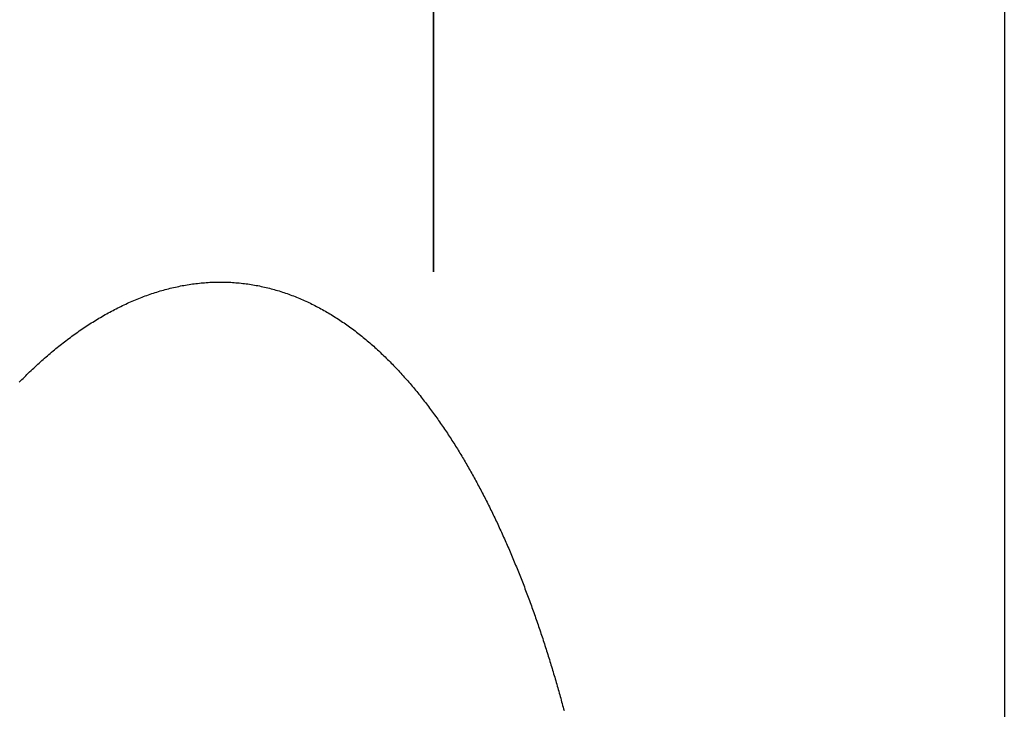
# Model space of a CAD drawing. Extents: x 987 to 2641, y 1244 to 2490.
# Tile 129 of 138: x 2514 to 2641, y 1968 to 2057. Entities that reach past the tile are written whole.
import ezdxf

# ---------------------------------------------------------------- set-up
doc = ezdxf.new("R2010")
doc.units = 0
doc.layers.add('KF_GRAVIS_8_REAR', color=7, linetype='CONTINUOUS')

# ---------------------------------------------------------------- blocks, each defined once
blk = doc.blocks.new('KF_GRAVIS_8_REAR')
at = {"layer": 'KF_GRAVIS_8_REAR'}
for p, q in [((53.35847, -121.53838), (53.35847, -9)), ((53.35847, -9), (53.35847, -121.53838)), ((127, -9), (127, -221.68781))]:
    blk.add_line(p, q, dxfattribs=at)
for points in [[(-0.07807, -135.798, 0), (0.08983, -135.628, 0), (0.25835, -135.459, 0), (0.42748, -135.29, 0), (0.59724, -135.122, 0), (0.76761, -134.955, 0), (0.93859, -134.788, 0), (1.11019, -134.622, 0), (1.2824, -134.457, 0), (1.45521, -134.292, 0), (1.62863, -134.128, 0), (1.80265, -133.965, 0), (1.97728, -133.802, 0), (2.15251, -133.64, 0), (2.32833, -133.479, 0), (2.50475, -133.318, 0), (2.68176, -133.159, 0), (2.85937, -133, 0), (3.03757, -132.842, 0), (3.21635, -132.685, 0), (3.39572, -132.528, 0), (3.57568, -132.372, 0), (3.75621, -132.218, 0), (3.93733, -132.064, 0), (4.11903, -131.911, 0), (4.3013, -131.758, 0), (4.48415, -131.607, 0), (4.66757, -131.456, 0), (4.85156, -131.307, 0), (5.03612, -131.158, 0), (5.22125, -131.011, 0), (5.40694, -130.864, 0), (5.5932, -130.718, 0), (5.78001, -130.573, 0), (5.96739, -130.429, 0), (6.15532, -130.287, 0), (6.3438, -130.145, 0), (6.53284, -130.004, 0), (6.72243, -129.864, 0), (6.91257, -129.726, 0), (7.10326, -129.588, 0), (7.29448, -129.451, 0), (7.48624, -129.316, 0), (7.67854, -129.181, 0), (7.87136, -129.048, 0), (8.06472, -128.916, 0), (8.2586, -128.785, 0), (8.453, -128.654, 0), (8.64792, -128.526, 0), (8.84335, -128.398, 0), (9.0393, -128.271, 0), (9.23576, -128.146, 0), (9.43272, -128.022, 0), (9.63019, -127.899, 0), (9.82815, -127.777, 0), (10.0266, -127.656, 0), (10.2256, -127.537, 0), (10.425, -127.419, 0), (10.625, -127.302, 0), (10.8254, -127.186, 0), (11.0263, -127.072, 0), (11.2276, -126.958, 0), (11.4295, -126.847, 0), (11.6318, -126.736, 0), (11.8346, -126.627, 0), (12.0379, -126.519, 0), (12.2416, -126.413, 0), (12.4458, -126.307, 0), (12.6504, -126.204, 0), (12.8555, -126.101, 0), (13.061, -126, 0), (13.267, -125.9, 0), (13.4735, -125.802, 0), (13.6803, -125.705, 0), (13.8876, -125.61, 0), (14.0954, -125.516, 0), (14.3035, -125.423, 0), (14.5121, -125.332, 0), (14.7212, -125.242, 0), (14.9306, -125.154, 0), (15.1405, -125.068, 0), (15.3508, -124.983, 0), (15.5615, -124.899, 0), (15.7726, -124.817, 0), (15.9841, -124.736, 0), (16.196, -124.657, 0), (16.4083, -124.58, 0), (16.621, -124.504, 0), (16.8341, -124.429, 0), (17.0476, -124.357, 0), (17.2614, -124.286, 0), (17.4757, -124.216, 0), (17.6903, -124.148, 0), (17.9053, -124.082, 0), (18.1207, -124.017, 0), (18.3364, -123.954, 0), (18.5526, -123.893, 0), (18.769, -123.833, 0), (18.9858, -123.775, 0), (19.203, -123.719, 0), (19.4205, -123.664, 0), (19.6384, -123.611, 0), (19.8566, -123.56, 0), (20.0752, -123.511, 0), (20.2941, -123.463, 0), (20.5133, -123.417, 0), (20.7328, -123.373, 0), (20.9527, -123.33, 0), (21.1729, -123.29, 0), (21.3934, -123.251, 0), (21.6143, -123.214, 0), (21.8354, -123.178, 0), (22.0569, -123.145, 0), (22.2786, -123.113, 0), (22.5007, -123.084, 0), (22.723, -123.056, 0), (22.9457, -123.03, 0), (23.1686, -123.005, 0), (23.3918, -122.983, 0), (23.6153, -122.963, 0), (23.8391, -122.944, 0), (24.0632, -122.927, 0), (24.2875, -122.913, 0), (24.5121, -122.9, 0), (24.737, -122.889, 0), (24.9621, -122.88, 0), (25.1875, -122.873, 0), (25.4131, -122.868, 0), (25.639, -122.865, 0), (25.8652, -122.864, 0)], [(25.8652, -122.864, 0), (26.0912, -122.865, 0), (26.3167, -122.868, 0), (26.5417, -122.873, 0), (26.7662, -122.88, 0), (26.9902, -122.889, 0), (27.2137, -122.9, 0), (27.4367, -122.913, 0), (27.6592, -122.927, 0), (27.8812, -122.944, 0), (28.1026, -122.963, 0), (28.3235, -122.983, 0), (28.5439, -123.005, 0), (28.7638, -123.03, 0), (28.9831, -123.056, 0), (29.2019, -123.084, 0), (29.4202, -123.113, 0), (29.638, -123.145, 0), (29.8552, -123.178, 0), (30.0719, -123.214, 0), (30.288, -123.251, 0), (30.5036, -123.29, 0), (30.7187, -123.33, 0), (30.9332, -123.373, 0), (31.1472, -123.417, 0), (31.3606, -123.463, 0), (31.5734, -123.511, 0), (31.7858, -123.56, 0), (31.9975, -123.611, 0), (32.2087, -123.664, 0), (32.4193, -123.719, 0), (32.6294, -123.775, 0), (32.8389, -123.833, 0), (33.0478, -123.893, 0), (33.2562, -123.954, 0), (33.464, -124.017, 0), (33.6712, -124.082, 0), (33.8779, -124.148, 0), (34.0839, -124.216, 0), (34.2894, -124.286, 0), (34.4943, -124.357, 0), (34.6986, -124.429, 0), (34.9024, -124.504, 0), (35.1055, -124.58, 0), (35.3081, -124.657, 0), (35.51, -124.736, 0), (35.7114, -124.817, 0), (35.9122, -124.899, 0), (36.1123, -124.983, 0), (36.3119, -125.068, 0), (36.5108, -125.154, 0), (36.7092, -125.242, 0), (36.9069, -125.332, 0), (37.1041, -125.423, 0), (37.3006, -125.516, 0), (37.4965, -125.61, 0), (37.6919, -125.705, 0), (37.8865, -125.802, 0), (38.0806, -125.9, 0), (38.2741, -126, 0), (38.4669, -126.101, 0), (38.6592, -126.204, 0), (38.8508, -126.307, 0), (39.0417, -126.413, 0), (39.2321, -126.519, 0), (39.4218, -126.627, 0), (39.6109, -126.736, 0), (39.7994, -126.847, 0), (39.9872, -126.958, 0), (40.1744, -127.072, 0), (40.361, -127.186, 0), (40.5469, -127.302, 0), (40.7322, -127.419, 0), (40.9169, -127.537, 0), (41.1009, -127.656, 0), (41.2843, -127.777, 0), (41.467, -127.899, 0), (41.6491, -128.022, 0), (41.8305, -128.146, 0), (42.0113, -128.271, 0), (42.1914, -128.398, 0), (42.3709, -128.526, 0), (42.5498, -128.654, 0), (42.7279, -128.785, 0), (42.9055, -128.916, 0), (43.0823, -129.048, 0), (43.2585, -129.181, 0), (43.434, -129.316, 0), (43.6089, -129.451, 0), (43.7831, -129.588, 0), (43.9567, -129.726, 0), (44.1295, -129.864, 0), (44.3017, -130.004, 0), (44.4733, -130.145, 0), (44.6441, -130.287, 0), (44.8143, -130.429, 0), (44.9838, -130.573, 0), (45.1527, -130.718, 0), (45.3208, -130.864, 0), (45.4883, -131.011, 0), (45.6551, -131.158, 0), (45.8213, -131.307, 0), (45.9867, -131.456, 0), (46.1515, -131.607, 0), (46.3156, -131.758, 0), (46.479, -131.911, 0), (46.6418, -132.064, 0), (46.8039, -132.218, 0), (46.9653, -132.372, 0), (47.126, -132.528, 0), (47.286, -132.685, 0), (47.4454, -132.842, 0), (47.6041, -133, 0), (47.7621, -133.159, 0), (47.9194, -133.318, 0), (48.0761, -133.479, 0), (48.232, -133.64, 0), (48.3873, -133.802, 0), (48.5419, -133.965, 0), (48.6959, -134.128, 0), (48.8491, -134.292, 0), (49.0017, -134.457, 0), (49.1535, -134.622, 0), (49.3047, -134.788, 0), (49.4553, -134.955, 0), (49.6051, -135.122, 0), (49.7542, -135.29, 0), (49.9027, -135.459, 0), (50.0505, -135.628, 0), (50.1976, -135.798, 0), (50.344, -135.968, 0), (50.4897, -136.139, 0), (50.6348, -136.31, 0), (50.7791, -136.482, 0), (50.9228, -136.655, 0), (51.0658, -136.828, 0), (51.2081, -137.002, 0), (51.3497, -137.176, 0), (51.4906, -137.35, 0), (51.6308, -137.525, 0), (51.7704, -137.701, 0), (51.9092, -137.877, 0), (52.0474, -138.053, 0), (52.1849, -138.23, 0), (52.3217, -138.407, 0), (52.4578, -138.584, 0), (52.5932, -138.762, 0), (52.7279, -138.94, 0), (52.8619, -139.119, 0), (52.9953, -139.298, 0), (53.1279, -139.477, 0), (53.2599, -139.657, 0), (53.3912, -139.837, 0), (53.5217, -140.017, 0), (53.6516, -140.197, 0), (53.7808, -140.378, 0), (53.9093, -140.559, 0), (54.0371, -140.74, 0), (54.1642, -140.922, 0), (54.2906, -141.104, 0), (54.4163, -141.286, 0), (54.5414, -141.468, 0), (54.6657, -141.65, 0), (54.7893, -141.832, 0), (54.9123, -142.015, 0), (55.0345, -142.198, 0), (55.1561, -142.381, 0), (55.2769, -142.564, 0), (55.3971, -142.747, 0), (55.5165, -142.93, 0), (55.6353, -143.113, 0), (55.7533, -143.296, 0), (55.8707, -143.48, 0), (55.9874, -143.663, 0), (56.1033, -143.847, 0), (56.2186, -144.03, 0), (56.3331, -144.214, 0), (56.447, -144.397, 0), (56.5602, -144.581, 0), (56.6726, -144.764, 0), (56.7844, -144.948, 0), (56.8955, -145.131, 0), (57.006, -145.315, 0), (57.1162, -145.499, 0), (57.2261, -145.684, 0), (57.3358, -145.869, 0), (57.4451, -146.055, 0), (57.5541, -146.241, 0), (57.6628, -146.428, 0), (57.7712, -146.616, 0), (57.8793, -146.804, 0), (57.987, -146.993, 0), (58.0945, -147.182, 0), (58.2017, -147.372, 0), (58.3086, -147.562, 0), (58.4151, -147.753, 0), (58.5214, -147.944, 0), (58.6273, -148.136, 0), (58.7329, -148.329, 0), (58.8383, -148.522, 0), (58.9433, -148.715, 0), (59.048, -148.909, 0), (59.1524, -149.104, 0), (59.2565, -149.299, 0), (59.3602, -149.495, 0), (59.4637, -149.691, 0), (59.5668, -149.887, 0), (59.6697, -150.084, 0), (59.7722, -150.282, 0), (59.8744, -150.48, 0), (59.9763, -150.678, 0), (60.0779, -150.877, 0), (60.1792, -151.077, 0), (60.2801, -151.277, 0), (60.3808, -151.477, 0), (60.4811, -151.678, 0), (60.5811, -151.879, 0), (60.6808, -152.081, 0), (60.7802, -152.283, 0), (60.8793, -152.486, 0), (60.978, -152.689, 0), (61.0764, -152.892, 0), (61.1746, -153.096, 0), (61.2723, -153.301, 0), (61.3698, -153.505, 0), (61.467, -153.711, 0), (61.5638, -153.916, 0), (61.6603, -154.122, 0), (61.7565, -154.329, 0), (61.8524, -154.536, 0), (61.948, -154.743, 0), (62.0432, -154.951, 0), (62.1382, -155.159, 0), (62.2328, -155.367, 0), (62.327, -155.576, 0), (62.421, -155.785, 0), (62.5146, -155.995, 0), (62.6079, -156.205, 0), (62.7009, -156.415, 0), (62.7936, -156.626, 0), (62.8859, -156.837, 0), (62.9779, -157.048, 0), (63.0696, -157.26, 0), (63.161, -157.472, 0), (63.252, -157.685, 0), (63.3427, -157.897, 0), (63.4331, -158.111, 0), (63.5232, -158.324, 0), (63.6129, -158.538, 0), (63.7023, -158.752, 0), (63.7914, -158.967, 0), (63.8802, -159.181, 0), (63.9686, -159.396, 0), (64.0567, -159.612, 0), (64.1445, -159.828, 0), (64.2319, -160.044, 0), (64.319, -160.26, 0), (64.4058, -160.477, 0), (64.4922, -160.693, 0), (64.5783, -160.911, 0), (64.6641, -161.128, 0), (64.7496, -161.346, 0), (64.8347, -161.564, 0), (64.9195, -161.782, 0), (65.0039, -162.001, 0), (65.0881, -162.22, 0), (65.1719, -162.439, 0), (65.2553, -162.658, 0), (65.3384, -162.878, 0), (65.4212, -163.097, 0), (65.5037, -163.318, 0), (65.5858, -163.538, 0), (65.6676, -163.758, 0), (65.749, -163.979, 0), (65.8301, -164.2, 0), (65.9109, -164.422, 0), (65.9913, -164.643, 0), (66.0714, -164.865, 0), (66.1512, -165.087, 0), (66.2306, -165.309, 0), (66.3097, -165.531, 0), (66.3885, -165.754, 0), (66.4669, -165.976, 0), (66.5449, -166.199, 0), (66.6227, -166.422, 0), (66.7001, -166.646, 0), (66.7771, -166.869, 0), (66.8538, -167.093, 0), (66.9302, -167.317, 0), (67.0062, -167.54, 0), (67.0819, -167.765, 0), (67.1573, -167.989, 0), (67.2323, -168.213, 0), (67.307, -168.438, 0), (67.3813, -168.663, 0), (67.4553, -168.888, 0), (67.529, -169.113, 0), (67.6023, -169.338, 0), (67.6754, -169.563, 0), (67.748, -169.789, 0), (67.8204, -170.014, 0), (67.8924, -170.24, 0), (67.9641, -170.466, 0), (68.0355, -170.692, 0), (68.1065, -170.918, 0), (68.1772, -171.144, 0), (68.2476, -171.37, 0), (68.3176, -171.596, 0), (68.3873, -171.822, 0), (68.4567, -172.049, 0), (68.5257, -172.275, 0), (68.5945, -172.502, 0), (68.6629, -172.729, 0), (68.7309, -172.956, 0), (68.7987, -173.182, 0), (68.8661, -173.409, 0), (68.9332, -173.636, 0), (69, -173.863, 0), (69.0664, -174.09, 0), (69.1325, -174.317, 0), (69.1983, -174.544, 0), (69.2638, -174.771, 0), (69.329, -174.998, 0), (69.3938, -175.226, 0), (69.4583, -175.453, 0), (69.5225, -175.68, 0), (69.5864, -175.907, 0), (69.6499, -176.134, 0), (69.7132, -176.361, 0), (69.7761, -176.589, 0), (69.8387, -176.816, 0), (69.9009, -177.043, 0), (69.9629, -177.27, 0), (70.0245, -177.497, 0), (70.0858, -177.724, 0), (70.1468, -177.952, 0), (70.2075, -178.179, 0)]]:
    blk.add_polyline3d(points, dxfattribs=at)

msp = doc.modelspace()

# ---------------------------------------------------------------- block references
at = {"layer": 'KF_GRAVIS_8_REAR'}
msp.add_blockref('KF_GRAVIS_8_REAR', (2514.02, 2145.91), dxfattribs=at)

doc.saveas('drawing.dxf')
